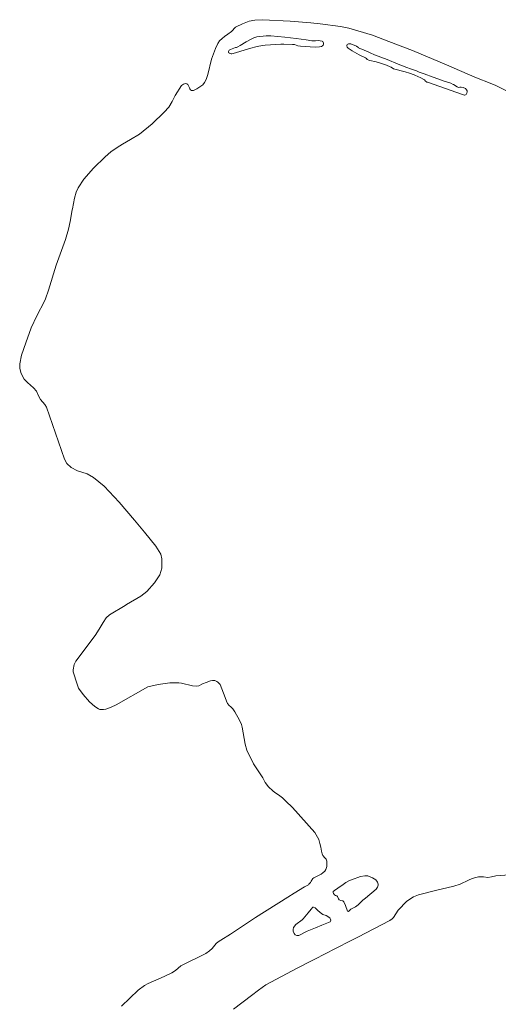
# Model space of a CAD drawing. Header units: metres. Extents: x 200176 to 205485, y 394066 to 399855.
# Tile 225 of 230: x 203381 to 203917, y 398745 to 399849. Entities that reach past the tile are written whole.
import ezdxf

# ---------------------------------------------------------------- set-up
doc = ezdxf.new("R2010")
doc.units = ezdxf.units.M
doc.layers.add('B-WE-OG-WATER-GV', color=130, linetype='Continuous', lineweight=18)

msp = doc.modelspace()

# ---------------------------------------------------------------- linework, layer by layer
at = {"layer": 'B-WE-OG-WATER-GV', "flags": 128}
for points in [[(203926.759, 399768.642), (203914.497, 399774.841), (203910.275, 399776.488), (203891.144, 399783.953), (203859.342, 399797.956), (203820.995, 399813.852), (203794.766, 399824.063), (203776.189, 399831.103), (203749.729, 399839.005), (203740.34, 399840.943), (203717.435, 399844.055), (203707.222, 399845.108), (203683.815, 399846.981), (203653.093, 399848.549), (203644.246, 399848.188), (203637.882, 399846.885), (203630.35, 399843.879), (203623.534, 399840.548), (203622.493, 399840.039), (203618.053, 399835.255), (203614.205, 399832.219), (203610.261, 399829.582), (203607.675, 399827.552), (203604.885, 399824.826), (203602.749, 399821.717), (203600.396, 399816.418), (203595.777, 399804.228), (203591.477, 399787.076), (203589.579, 399781.395), (203588.039, 399778.082), (203586.048, 399775.648), (203579.24, 399771.023), (203575.699, 399769.08), (203573.251, 399769.279), (203572.142, 399770.045), (203571.433, 399771.006), (203571.083, 399772.085), (203569.321, 399775.883), (203568.032, 399776.59), (203566.382, 399776.882), (203564.166, 399776.263), (203562.144, 399774.945), (203554.962, 399763.412), (203551.761, 399756.746), (203547.748, 399750.545), (203542.744, 399744.85), (203529.356, 399731.834), (203514.823, 399720.101), (203504.978, 399714.326), (203495.895, 399709.062), (203489.87, 399705.286), (203482.702, 399700.545), (203476.344, 399694.94), (203463.257, 399682.22), (203452.643, 399669.938), (203446.169, 399659.894), (203443.881, 399655.212), (203442.015, 399648.516), (203439.782, 399636.369), (203439.62, 399635.491), (203437.363, 399622.345), (203435.523, 399613.936), (203431.924, 399602.275), (203421.355, 399573.324), (203413.024, 399545.231), (203409.709, 399535.569), (203408.437, 399533.103), (203399.876, 399516.508), (203393.443, 399503.183), (203387.41, 399486.175), (203382.771, 399472.389), (203380.688, 399462.772), (203380.589, 399457.664), (203382.385, 399452.121), (203385.786, 399445.799), (203389.391, 399441.855), (203396.26, 399435.717), (203399.354, 399432.074), (203401.915, 399426.078), (203403.795, 399422.807), (203408.734, 399417.386), (203410.493, 399414.104), (203430.717, 399355.957), (203433.59, 399351.068), (203438.278, 399346.481), (203445.273, 399342.92), (203445.489, 399342.81), (203456.154, 399339.589), (203463.514, 399335.243), (203475.378, 399325.526), (203492.347, 399307.804), (203509.458, 399287.414), (203520.56, 399273.95), (203533.209, 399258.611), (203538.723, 399249.315), (203540.186, 399244.228), (203539.937, 399233.782), (203537.628, 399226.108), (203536.382, 399224.005), (203531.908, 399217.183), (203523.053, 399207.618), (203516.627, 399202.298), (203500.275, 399192.862), (203498.957, 399192.101), (203481.177, 399181.281), (203477.458, 399178.059), (203474.309, 399173.036), (203470.834, 399167.172), (203466.086, 399159.307), (203453.874, 399143.206), (203443.416, 399129.338), (203441.567, 399125.783), (203440.646, 399119.87), (203440.736, 399117.406), (203445.058, 399103.856), (203446.498, 399099.341), (203451.697, 399092.307), (203458.844, 399084.023), (203464.882, 399078.808), (203469.167, 399076.011), (203470.453, 399075.42), (203474.723, 399075.215), (203477.261, 399075.864), (203483.045, 399077.776), (203488.989, 399080.54), (203524.253, 399100.806), (203535.775, 399103.536), (203548.815, 399105.195), (203558.992, 399105.364), (203562.253, 399104.793), (203574.452, 399101.917), (203578.69, 399101.443), (203581.407, 399101.942), (203585.457, 399104.003), (203589.636, 399105.571), (203594.616, 399107.506), (203596.705, 399107.789), (203599.39, 399107.805), (203601.69, 399106.877), (203602.988, 399105.95), (203605.576, 399103.515), (203610.935, 399088.67), (203612.601, 399084.517), (203613.704, 399082.116), (203615.435, 399079.931), (203617.272, 399078.354), (203619.798, 399075.955), (203621.949, 399072.773), (203627.098, 399063.57), (203629.267, 399058.705), (203629.943, 399055.716), (203633.581, 399036.36), (203635.497, 399029.635), (203642.767, 399014.341), (203653.21, 398998.611), (203655.94, 398993.417), (203659.839, 398988.792), (203664.456, 398984.25), (203666.889, 398982.408), (203670.828, 398979.851), (203673.74, 398977.569), (203675.472, 398976.212), (203679.274, 398972.565), (203686.431, 398965.364), (203711.525, 398937.377), (203715.929, 398929.615), (203717.215, 398925.099), (203718.3, 398920.951), (203719.114, 398916.628), (203719.728, 398913.677), (203720.602, 398911.743), (203722.946, 398909.033), (203724.212, 398907.623), (203725.065, 398905.367), (203725.004, 398899.549), (203723.778, 398896.169), (203723.007, 398894.279), (203720.702, 398892.2), (203718.549, 398890.951), (203710.538, 398886.694), (203709.555, 398886.015), (203707.446, 398882.984), (203706.58, 398881.505), (203706.024, 398880.555), (203705.035, 398879.443), (203704.557, 398878.905), (203702.404, 398877.657), (203699.878, 398876.627), (203688.62, 398869.594), (203681.289, 398865.014), (203645.258, 398842.037), (203617.214, 398823.415), (203606.246, 398816.661), (203603.221, 398814.798), (203601.099, 398813.03), (203599.413, 398811.007), (203596.343, 398807.619), (203593.513, 398804.927), (203589.227, 398801.75), (203561.268, 398787.845), (203555.344, 398782.867), (203551.287, 398780.224), (203542.507, 398776.082), (203524.51, 398768.053), (203520.435, 398766.09), (203513.424, 398760.829), (203494.793, 398742.717)], [(203620.31, 398739.495), (203640.618, 398754.929), (203648.333, 398760.793), (203656.702, 398766.714), (203691.883, 398785.511), (203707.113, 398793.333), (203727.594, 398803.627), (203730.443, 398805.059), (203756.886, 398818.52), (203757.562, 398818.873), (203759.871, 398820.077), (203795.773, 398838.8), (203798.222, 398840.556), (203799.754, 398842.114), (203805.233, 398850.267), (203814.848, 398860.536), (203822.354, 398865.342), (203827.862, 398867.696), (203846.939, 398872.515), (203867.589, 398877.393), (203874.443, 398879.63), (203884.069, 398884.172), (203888.09, 398885.987), (203892.135, 398887.111), (203895.194, 398887.708), (203898.51, 398887.908), (203900.676, 398887.617), (203905.825, 398887.168), (203909.727, 398887.945), (203914.675, 398888.722), (203930.128, 398889.894)]]:
    msp.add_lwpolyline(points, dxfattribs=at)
for points in [[(203662.425, 399830.41), (203677.809, 399829.111), (203690.622, 399827.574), (203702, 399825.969), (203708.324, 399824.843), (203710.255, 399824.708), (203712.209, 399825.011), (203715.417, 399825.224), (203717.765, 399825.026), (203719.913, 399824.63), (203720.527, 399824.167), (203721.408, 399822.368), (203721.399, 399821.272), (203720.813, 399820.122), (203720.188, 399819.191), (203719.088, 399818.602), (203716.754, 399818.143), (203712.131, 399817.802), (203706.358, 399818.048), (203701.601, 399818.425), (203695.432, 399818.972), (203692.487, 399819.275), (203688.952, 399820.578), (203686.466, 399820.896), (203676.912, 399820.959), (203673.362, 399820.982), (203655.85, 399820.067), (203652.9, 399819.773), (203647.096, 399818.684), (203638.275, 399816.385), (203622.641, 399811.313), (203618.63, 399810.31), (203617.615, 399810.378), (203616.582, 399810.705), (203615.69, 399811.21), (203615.095, 399811.613), (203614.861, 399812.232), (203614.888, 399813.069), (203615.013, 399813.804), (203615.655, 399814.377), (203616.995, 399815.043), (203622.571, 399817.448), (203623.247, 399817.303), (203623.744, 399817.299), (203625.283, 399817.964), (203627.926, 399819.715), (203634.711, 399823.902), (203639.352, 399826.533), (203643.269, 399828.234), (203646.723, 399829.222), (203656.87, 399830.594)], [(203823.902, 399786.455), (203822.983, 399786.867), (203817.921, 399788.706), (203813.12, 399790.221), (203810.078, 399791.03), (203802.722, 399792.574), (203799.827, 399793.634), (203797.074, 399795.242), (203796.034, 399795.747), (203792.075, 399797.52), (203786.424, 399799.522), (203780.576, 399801.372), (203773.291, 399802.858), (203772.054, 399803.211), (203770.493, 399804.068), (203769.736, 399804.954), (203768.634, 399805.736), (203761.403, 399809.27), (203753.437, 399813.681), (203748.92, 399816.491), (203747.781, 399817.86), (203747.337, 399819.187), (203747.477, 399820.034), (203747.878, 399820.605), (203748.715, 399821.261), (203749.319, 399821.487), (203752.081, 399821.629), (203758.196, 399819.056), (203760.04, 399817.815), (203760.452, 399817.442), (203760.726, 399817.037), (203761.208, 399816.606), (203761.938, 399816.276), (203764.383, 399815.46), (203772.208, 399812.082), (203773.566, 399811.506), (203778.683, 399809.334), (203792.766, 399803.882), (203804.995, 399798.835), (203814.775, 399794.903), (203818.769, 399793.509), (203825.497, 399791.231), (203826.576, 399790.806), (203828.547, 399789.726), (203833.249, 399788.16), (203838.461, 399786.273), (203840.358, 399785.549), (203845.509, 399783.84), (203856.555, 399779.665), (203864.12, 399777.228), (203866.609, 399776.044), (203867.118, 399775.733), (203871.146, 399773.274), (203871.916, 399772.925), (203872.745, 399772.597), (203874.113, 399772.921), (203875.801, 399773.09), (203878.103, 399772.689), (203880.563, 399771.446), (203881.903, 399769.93), (203882.552, 399768.874), (203882.634, 399767.821), (203882.207, 399766.076), (203881.719, 399765.275), (203881.229, 399764.722), (203880.755, 399764.458), (203879.963, 399764.101), (203879.418, 399763.945), (203877.204, 399764.526), (203837.944, 399778.641), (203837.267, 399778.673), (203836.707, 399778.944), (203835.915, 399779.502), (203834.586, 399780.988), (203833.932, 399781.576), (203830.35, 399783.563)], [(203752.858, 398884.508), (203762.813, 398888.099), (203767.627, 398888.995), (203771.109, 398888.853), (203776.403, 398886.814), (203780.045, 398884.505), (203782.008, 398881.754), (203782.681, 398879.706), (203782.664, 398878.308), (203782.358, 398877.189), (203781.967, 398876.164), (203781.347, 398875.105), (203780.293, 398874.091), (203768.576, 398863.933), (203765.612, 398861.654), (203760.341, 398856.294), (203757.151, 398854.273), (203754.377, 398852.677), (203752.188, 398851.366), (203750.592, 398850.21), (203749.436, 398848.879), (203748.121, 398849.153), (203746.099, 398855.698), (203744.268, 398859.705), (203742.945, 398860.978), (203740.832, 398861.274), (203739.057, 398862.002), (203738.077, 398863.22), (203737.116, 398865.637), (203736.339, 398866.429), (203734.652, 398866.815), (203733.563, 398867.49), (203732.466, 398868.965), (203732.346, 398869.791), (203732.333, 398871.409), (203733.632, 398872.33), (203737.297, 398874.927), (203743.569, 398879.283), (203746.393, 398881.393), (203749.591, 398883.284)], [(203697.237, 398839.423), (203698.59, 398840.805), (203704.05, 398847.56), (203707.474, 398851.409), (203709.491, 398853.783), (203710.283, 398853.738), (203712.116, 398852.898), (203714.732, 398850.466), (203717.579, 398847.665), (203720.564, 398845.493), (203724.254, 398844.297), (203728.411, 398841.878), (203729.404, 398839.119), (203728.65, 398837.173), (203719.638, 398833.432), (203712.478, 398830.459), (203703.164, 398827.047), (203693.678, 398821.976), (203691.595, 398821.93), (203689.65, 398822.656), (203688.408, 398824.414), (203687.389, 398826.888), (203687.345, 398828.827), (203687.725, 398831.113), (203690.293, 398834.529)]]:
    msp.add_lwpolyline(points, close=True, dxfattribs=at)

doc.saveas('drawing.dxf')
